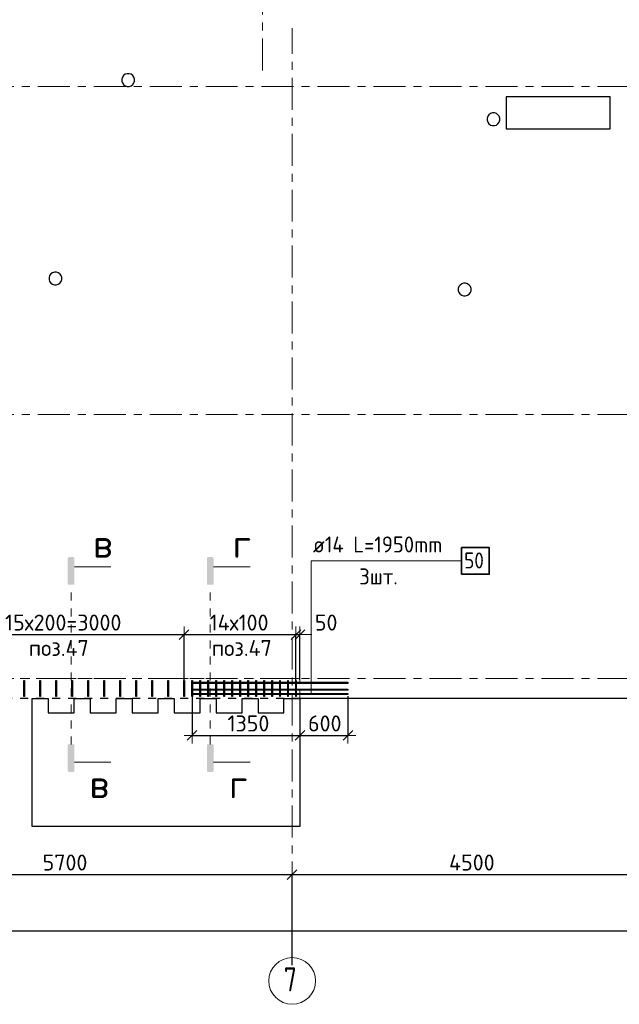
# Model space of a CAD drawing. Header units: metres. Extents: x -38 to 97, y -15 to 21.
# Tile 3 of 205: x 16.04 to 23.55, y -4.07 to 8.23. Entities that reach past the tile are written whole.
import ezdxf

# ---------------------------------------------------------------- set-up
doc = ezdxf.new("R2010")
doc.units = ezdxf.units.M
doc.header["$PDMODE"] = 65
for name, pattern in [('______11', [0.5, 0.4, -0.05, 0, -0.05]), ('______2', [0.0405, 0.03, -0.0105]), ('______3', [0.075, 0.06, -0.015]), ('______5', [1.1, 0.8, -0.1, 0.1, -0.1]), ('______9', [0.015, 0, -0.015])]:
    doc.linetypes.add(name, pattern=pattern)
for name, color, linetype, lineweight in [('XR$1$Осевая линия (1)', 7, '______5', 13), ('XR$1$Размерная линия (1)', 7, 'Continuous', 13), ('XR$5$Арм.стержн. Доп. арматура', 180, 'Continuous', 35), ('XR$5$Арм.стержн. Хомут', 240, 'Continuous', 35), ('XR$5$Балка (1)', 7, '______3', 13), ('XR$5$Перекрытие (1)', 7, 'Continuous', 35), ('XR$5$Размерная линия (1)', 7, 'Continuous', 13), ('XR$5$Текст_ общее_1', 7, 'Continuous', 13)]:
    doc.layers.add(name, color=color, linetype=linetype, lineweight=lineweight)
doc.styles.add('ISOCPEUR', font='txt')
doc.dimstyles.new('DIMSTYLE_3', dxfattribs={"dimtxt": 0.2, "dimasz": 0.2, "dimexe": 0, "dimexo": 0, "dimgap": 0.1, "dimtad": 2, "dimdec": 0, "dimlfac": 1000, "dimrnd": 5, "dimzin": 12, "dimdsep": 46, "dimtxsty": 'ISOCPEUR', "dimblk1": 'ALL_ML_STRICH', "dimblk2": 'ALL_ML_STRICH', "dimsah": 1, "dimcen": 0, "dimclrd": 7, "dimclre": 256, "dimclrt": 7, "dimadec": 0, "dimazin": 0, "dimtfac": 1, "dimtdec": 0, "dimtix": 1, "dimtmove": 2, "dimatfit": 3, "dimfxl": 0, "dimtzin": 0, "dimlwd": 0, "dimlwe": -3, "dimarcsym": 0})
doc.dimstyles.new('DIMSTYLE_36', dxfattribs={"dimtxt": 0.2, "dimasz": 0.2, "dimexe": 0, "dimexo": 0, "dimgap": 0.1, "dimtad": 2, "dimdec": 0, "dimlfac": 1000, "dimrnd": 5, "dimzin": 12, "dimdsep": 46, "dimtxsty": 'ISOCPEUR', "dimblk1": 'ALL_ML_STRICH', "dimblk2": 'ALL_ML_STRICH', "dimsah": 1, "dimcen": 0, "dimclrd": 7, "dimclre": 256, "dimclrt": 7, "dimadec": 0, "dimazin": 0, "dimtfac": 1, "dimtdec": 0, "dimtix": 1, "dimtmove": 2, "dimatfit": 3, "dimfxl": 0, "dimtvp": 1.2, "dimtzin": 0, "dimlwd": 0, "dimlwe": -3, "dimarcsym": 0})

# ---------------------------------------------------------------- blocks, each defined once
blk = doc.blocks.new('ALL_ML_STRICH')
at = {"color": 0, "linetype": 'ByBlock', "lineweight": -2}
for p, q in [((-1, 0), (0.5, 0)), ((-0.3, -0.3), (0.3, 0.3)), ((0, -0.5), (0, 0.5))]:
    blk.add_line(p, q, dxfattribs=at)
blk = doc.blocks.new('*D11')
at = {"layer": 'DEFPOINTS', "color": 7, "linetype": 'Continuous', "lineweight": 13, "transparency": 33554687}
for p in [(0.5, -3.103), (0.5, -3.156), (61.6, -3.14)]:
    blk.add_point(p, dxfattribs=at)
at = {"layer": 'XR$1$Размерная линия (1)', "color": 9, "linetype": 'Continuous', "lineweight": -2, "true_color": 0xc7c7c7, "transparency": 33554687}
for p, q in [((0.5, -3.123), (0.5, -3.156)), ((61.6, -3.156), (61.6, -3.156))]:
    blk.add_line(p, q, dxfattribs=at)
at = {"layer": 'XR$1$Размерная линия (1)', "color": 7, "linetype": 'Continuous', "lineweight": -2, "transparency": 33554687}
blk.add_line((0.5, -3.156), (61.6, -3.156), dxfattribs=at)
at = {"layer": 'XR$1$Размерная линия (1)', "color": 7, "linetype": 'Continuous', "lineweight": 13, "transparency": 33554687, "xscale": 0.2, "yscale": 0.2, "zscale": 0.2, "rotation": 180}
blk.add_blockref('ALL_ML_STRICH', (0.5, -3.156), dxfattribs=at)
at = {"layer": 'XR$1$Размерная линия (1)', "color": 7, "linetype": 'Continuous', "lineweight": 13, "transparency": 33554687, "xscale": 0.2, "yscale": 0.2, "zscale": 0.2}
blk.add_blockref('ALL_ML_STRICH', (61.6, -3.156), dxfattribs=at)
at = {"layer": 'XR$1$Размерная линия (1)', "color": 7, "linetype": 'Continuous', "lineweight": 13, "transparency": 33554687, "insert": (31.1, -3.006), "char_height": 0.2, "width": 1, "attachment_point": 5, "style": 'ISOCPEUR'}
blk.add_mtext('\\A1;{61100}', dxfattribs=at)
blk = doc.blocks.new('*D15')
at = {"layer": 'DEFPOINTS', "color": 7, "linetype": 'Continuous', "lineweight": 13, "transparency": 33554687}
for p in [(13.75, -2.452), (13.75, -3.513), (19.45, -3.607)]:
    blk.add_point(p, dxfattribs=at)
at = {"layer": 'XR$1$Размерная линия (1)', "color": 9, "linetype": 'Continuous', "lineweight": -2, "true_color": 0xc7c7c7, "transparency": 33554687}
for p, q in [((13.75, -3.493), (13.75, -2.452)), ((19.45, -3.587), (19.45, -2.452))]:
    blk.add_line(p, q, dxfattribs=at)
at = {"layer": 'XR$1$Размерная линия (1)', "color": 7, "linetype": 'Continuous', "lineweight": -2, "transparency": 33554687}
blk.add_line((13.75, -2.452), (19.45, -2.452), dxfattribs=at)
at = {"layer": 'XR$1$Размерная линия (1)', "color": 7, "linetype": 'Continuous', "lineweight": 13, "transparency": 33554687, "xscale": 0.2, "yscale": 0.2, "zscale": 0.2, "rotation": 180}
blk.add_blockref('ALL_ML_STRICH', (13.75, -2.452), dxfattribs=at)
at = {"layer": 'XR$1$Размерная линия (1)', "color": 7, "linetype": 'Continuous', "lineweight": 13, "transparency": 33554687, "xscale": 0.2, "yscale": 0.2, "zscale": 0.2}
blk.add_blockref('ALL_ML_STRICH', (19.45, -2.452), dxfattribs=at)
at = {"layer": 'XR$1$Размерная линия (1)', "color": 7, "linetype": 'Continuous', "lineweight": 13, "transparency": 33554687, "insert": (16.61, -2.302), "char_height": 0.2, "width": 0.8, "attachment_point": 5, "style": 'ISOCPEUR'}
blk.add_mtext('\\A1;{5700}', dxfattribs=at)
blk = doc.blocks.new('*D16')
at = {"layer": 'DEFPOINTS', "color": 7, "linetype": 'Continuous', "lineweight": 13, "transparency": 33554687}
for p in [(19.45, -2.452), (23.95, -3.521), (19.45, -3.607)]:
    blk.add_point(p, dxfattribs=at)
at = {"layer": 'XR$1$Размерная линия (1)', "color": 9, "linetype": 'Continuous', "lineweight": -2, "true_color": 0xc7c7c7, "transparency": 33554687}
for p, q in [((19.45, -3.587), (19.45, -2.452)), ((23.95, -3.501), (23.95, -2.452))]:
    blk.add_line(p, q, dxfattribs=at)
at = {"layer": 'XR$1$Размерная линия (1)', "color": 7, "linetype": 'Continuous', "lineweight": -2, "transparency": 33554687}
blk.add_line((19.45, -2.452), (23.95, -2.452), dxfattribs=at)
at = {"layer": 'XR$1$Размерная линия (1)', "color": 7, "linetype": 'Continuous', "lineweight": 13, "transparency": 33554687, "xscale": 0.2, "yscale": 0.2, "zscale": 0.2, "rotation": 180}
blk.add_blockref('ALL_ML_STRICH', (19.45, -2.452), dxfattribs=at)
at = {"layer": 'XR$1$Размерная линия (1)', "color": 7, "linetype": 'Continuous', "lineweight": 13, "transparency": 33554687, "xscale": 0.2, "yscale": 0.2, "zscale": 0.2}
blk.add_blockref('ALL_ML_STRICH', (23.95, -2.452), dxfattribs=at)
at = {"layer": 'XR$1$Размерная линия (1)', "color": 7, "linetype": 'Continuous', "lineweight": 13, "transparency": 33554687, "insert": (21.7, -2.302), "char_height": 0.2, "width": 0.8, "attachment_point": 5, "style": 'ISOCPEUR'}
blk.add_mtext('\\A1;{4500}', dxfattribs=at)
blk = doc.blocks.new('*D600')
at = {"layer": 'DEFPOINTS', "color": 7, "linetype": 'Continuous', "lineweight": 13, "transparency": 33554687}
for p in [(18.2, -0.202), (19.55, -0.25), (18.2, -0.713)]:
    blk.add_point(p, dxfattribs=at)
at = {"layer": 'XR$5$Размерная линия (1)', "color": 9, "linetype": 'Continuous', "lineweight": -2, "true_color": 0xc7c7c7, "transparency": 33554687}
for p, q in [((18.2, -0.222), (18.2, -0.713)), ((19.55, -0.27), (19.55, -0.713))]:
    blk.add_line(p, q, dxfattribs=at)
at = {"layer": 'XR$5$Размерная линия (1)', "color": 7, "linetype": 'Continuous', "lineweight": -2, "transparency": 33554687}
blk.add_line((18.2, -0.713), (19.55, -0.713), dxfattribs=at)
at = {"layer": 'XR$5$Размерная линия (1)', "color": 7, "linetype": 'Continuous', "lineweight": 13, "transparency": 33554687, "xscale": 0.2, "yscale": 0.2, "zscale": 0.2, "rotation": 180}
blk.add_blockref('ALL_ML_STRICH', (18.2, -0.713), dxfattribs=at)
at = {"layer": 'XR$5$Размерная линия (1)', "color": 7, "linetype": 'Continuous', "lineweight": 13, "transparency": 33554687, "xscale": 0.2, "yscale": 0.2, "zscale": 0.2}
blk.add_blockref('ALL_ML_STRICH', (19.55, -0.713), dxfattribs=at)
at = {"layer": 'XR$5$Размерная линия (1)', "color": 7, "linetype": 'Continuous', "lineweight": 13, "transparency": 33554687, "insert": (18.905, -0.563), "char_height": 0.2, "width": 0.8, "attachment_point": 5, "style": 'ISOCPEUR'}
blk.add_mtext('\\A1;{1350}', dxfattribs=at)
blk = doc.blocks.new('*D601')
at = {"layer": 'DEFPOINTS', "color": 7, "linetype": 'Continuous', "lineweight": 13, "transparency": 33554687}
for p in [(20.15, -0.202), (19.55, -0.25), (19.55, -0.713)]:
    blk.add_point(p, dxfattribs=at)
at = {"layer": 'XR$5$Размерная линия (1)', "color": 9, "linetype": 'Continuous', "lineweight": -2, "true_color": 0xc7c7c7, "transparency": 33554687}
for p, q in [((20.15, -0.222), (20.15, -0.713)), ((19.55, -0.27), (19.55, -0.713))]:
    blk.add_line(p, q, dxfattribs=at)
at = {"layer": 'XR$5$Размерная линия (1)', "color": 7, "linetype": 'Continuous', "lineweight": -2, "transparency": 33554687}
blk.add_line((19.55, -0.713), (20.15, -0.713), dxfattribs=at)
at = {"layer": 'XR$5$Размерная линия (1)', "color": 7, "linetype": 'Continuous', "lineweight": 13, "transparency": 33554687, "xscale": 0.2, "yscale": 0.2, "zscale": 0.2, "rotation": 180}
blk.add_blockref('ALL_ML_STRICH', (19.55, -0.713), dxfattribs=at)
at = {"layer": 'XR$5$Размерная линия (1)', "color": 7, "linetype": 'Continuous', "lineweight": 13, "transparency": 33554687, "xscale": 0.2, "yscale": 0.2, "zscale": 0.2}
blk.add_blockref('ALL_ML_STRICH', (20.15, -0.713), dxfattribs=at)
at = {"layer": 'XR$5$Размерная линия (1)', "color": 7, "linetype": 'Continuous', "lineweight": 13, "transparency": 33554687, "insert": (19.86, -0.563), "char_height": 0.2, "width": 0.6, "attachment_point": 5, "style": 'ISOCPEUR'}
blk.add_mtext('\\A1;{600}', dxfattribs=at)
blk = doc.blocks.new('*D604')
at = {"layer": 'DEFPOINTS', "color": 7, "linetype": 'Continuous', "lineweight": 13, "transparency": 33554687}
for p in [(15.1, 0.548), (15.1, -0.059), (18.1, -0.066)]:
    blk.add_point(p, dxfattribs=at)
at = {"layer": 'XR$5$Размерная линия (1)', "color": 9, "linetype": 'Continuous', "lineweight": -2, "true_color": 0xc7c7c7, "transparency": 33554687}
for p, q in [((15.1, -0.039), (15.1, 0.548)), ((18.1, -0.046), (18.1, 0.548))]:
    blk.add_line(p, q, dxfattribs=at)
at = {"layer": 'XR$5$Размерная линия (1)', "color": 7, "linetype": 'Continuous', "lineweight": -2, "transparency": 33554687}
blk.add_line((15.1, 0.548), (18.1, 0.548), dxfattribs=at)
at = {"layer": 'XR$5$Размерная линия (1)', "color": 7, "linetype": 'Continuous', "lineweight": 13, "transparency": 33554687, "xscale": 0.2, "yscale": 0.2, "zscale": 0.2, "rotation": 180}
blk.add_blockref('ALL_ML_STRICH', (15.1, 0.548), dxfattribs=at)
at = {"layer": 'XR$5$Размерная линия (1)', "color": 7, "linetype": 'Continuous', "lineweight": 13, "transparency": 33554687, "xscale": 0.2, "yscale": 0.2, "zscale": 0.2}
blk.add_blockref('ALL_ML_STRICH', (18.1, 0.548), dxfattribs=at)
at = {"layer": 'XR$5$Размерная линия (1)', "color": 7, "linetype": 'Continuous', "lineweight": 13, "transparency": 33554687, "insert": (15.86, 0.798), "char_height": 0.2, "width": 0.01, "attachment_point": 1, "line_spacing_factor": 0.60241, "style": 'ISOCPEUR'}
blk.add_mtext('15х200=3000', dxfattribs=at)
blk = doc.blocks.new('*D605')
at = {"layer": 'DEFPOINTS', "color": 7, "linetype": 'Continuous', "lineweight": 13, "transparency": 33554687}
for p in [(18.1, 0.548), (18.1, -0.066), (19.5, -0.089)]:
    blk.add_point(p, dxfattribs=at)
at = {"layer": 'XR$5$Размерная линия (1)', "color": 9, "linetype": 'Continuous', "lineweight": -2, "true_color": 0xc7c7c7, "transparency": 33554687}
for p, q in [((18.1, -0.046), (18.1, 0.548)), ((19.5, -0.069), (19.5, 0.548))]:
    blk.add_line(p, q, dxfattribs=at)
at = {"layer": 'XR$5$Размерная линия (1)', "color": 7, "linetype": 'Continuous', "lineweight": -2, "transparency": 33554687}
blk.add_line((18.1, 0.548), (19.5, 0.548), dxfattribs=at)
at = {"layer": 'XR$5$Размерная линия (1)', "color": 7, "linetype": 'Continuous', "lineweight": 13, "transparency": 33554687, "xscale": 0.2, "yscale": 0.2, "zscale": 0.2, "rotation": 180}
blk.add_blockref('ALL_ML_STRICH', (18.1, 0.548), dxfattribs=at)
at = {"layer": 'XR$5$Размерная линия (1)', "color": 7, "linetype": 'Continuous', "lineweight": 13, "transparency": 33554687, "xscale": 0.2, "yscale": 0.2, "zscale": 0.2}
blk.add_blockref('ALL_ML_STRICH', (19.5, 0.548), dxfattribs=at)
at = {"layer": 'XR$5$Размерная линия (1)', "color": 7, "linetype": 'Continuous', "lineweight": 13, "transparency": 33554687, "insert": (18.42, 0.798), "char_height": 0.2, "width": 0.01, "attachment_point": 1, "line_spacing_factor": 0.60241, "style": 'ISOCPEUR'}
blk.add_mtext('14х100', dxfattribs=at)
blk = doc.blocks.new('*D606')
at = {"layer": 'DEFPOINTS', "color": 7, "linetype": 'Continuous', "lineweight": 13, "transparency": 33554687}
for p in [(19.5, 0.548), (19.5, -0.089), (19.55, -0.037)]:
    blk.add_point(p, dxfattribs=at)
at = {"layer": 'XR$5$Размерная линия (1)', "color": 9, "linetype": 'Continuous', "lineweight": -2, "true_color": 0xc7c7c7, "transparency": 33554687}
for p, q in [((19.5, -0.069), (19.5, 0.548)), ((19.55, -0.017), (19.55, 0.548))]:
    blk.add_line(p, q, dxfattribs=at)
at = {"layer": 'XR$5$Размерная линия (1)', "color": 7, "linetype": 'Continuous', "lineweight": -2, "transparency": 33554687}
blk.add_line((19.5, 0.548), (19.55, 0.548), dxfattribs=at)
at = {"layer": 'XR$5$Размерная линия (1)', "color": 7, "linetype": 'Continuous', "lineweight": 13, "transparency": 33554687, "xscale": 0.2, "yscale": 0.2, "zscale": 0.2}
blk.add_blockref('ALL_ML_STRICH', (19.55, 0.548), dxfattribs=at)
at = {"layer": 'XR$5$Размерная линия (1)', "color": 7, "linetype": 'Continuous', "lineweight": 13, "transparency": 33554687, "xscale": 0.2, "yscale": 0.2, "zscale": 0.2, "rotation": 180}
blk.add_blockref('ALL_ML_STRICH', (19.5, 0.548), dxfattribs=at)
at = {"layer": 'XR$5$Размерная линия (1)', "color": 7, "linetype": 'Continuous', "lineweight": 13, "transparency": 33554687, "insert": (19.877, 0.698), "char_height": 0.2, "width": 0.4, "attachment_point": 5, "style": 'ISOCPEUR'}
blk.add_mtext('\\A1;{50}', dxfattribs=at)

msp = doc.modelspace()

# ---------------------------------------------------------------- hatches: boundary and pattern name
at = {"linetype": 'Continuous', "lineweight": 25, "true_color": 0x000000, "transparency": 33554687}
for points in [[(16.7285, 1.4992), (16.728, 1.5017), (16.7271, 1.5041), (16.726, 1.5064), (16.7246, 1.5086), (16.7229, 1.5105), (16.721, 1.5122), (16.7189, 1.5136), (16.7166, 1.5147), (16.7141, 1.5155), (16.7116, 1.516), (16.7091, 1.5162), (16.6646, 1.5162), (16.662, 1.516), (16.6595, 1.5155), (16.6571, 1.5147), (16.6548, 1.5136), (16.6527, 1.5122), (16.6508, 1.5105), (16.6491, 1.5086), (16.6476, 1.5064), (16.6465, 1.5041), (16.6457, 1.5017), (16.6452, 1.4992), (16.645, 1.4967), (16.645, 1.1717), (16.7286, 1.1717), (16.7286, 1.4967)], [(18.4685, 1.4992), (18.468, 1.5017), (18.4671, 1.5041), (18.466, 1.5064), (18.4646, 1.5086), (18.4629, 1.5105), (18.461, 1.5122), (18.4589, 1.5136), (18.4566, 1.5147), (18.4541, 1.5155), (18.4516, 1.516), (18.4491, 1.5162), (18.4046, 1.5162), (18.402, 1.516), (18.3995, 1.5155), (18.3971, 1.5147), (18.3948, 1.5136), (18.3927, 1.5122), (18.3908, 1.5105), (18.3891, 1.5086), (18.3876, 1.5064), (18.3865, 1.5041), (18.3857, 1.5017), (18.3852, 1.4992), (18.385, 1.4967), (18.385, 1.1717), (18.4686, 1.1717), (18.4686, 1.4967)], [(16.7285, -1.1538), (16.7286, -1.1512), (16.7286, -0.8262), (16.645, -0.8262), (16.645, -1.1512), (16.6452, -1.1538), (16.6457, -1.1563), (16.6465, -1.1587), (16.6476, -1.161), (16.6491, -1.1631), (16.6508, -1.165), (16.6527, -1.1667), (16.6548, -1.1681), (16.6571, -1.1693), (16.6595, -1.1701), (16.662, -1.1706), (16.6646, -1.1708), (16.7091, -1.1708), (16.7116, -1.1706), (16.7141, -1.1701), (16.7166, -1.1693), (16.7189, -1.1681), (16.721, -1.1667), (16.7229, -1.165), (16.7246, -1.1631), (16.726, -1.161), (16.7271, -1.1587), (16.728, -1.1563)], [(18.4685, -1.1538), (18.4686, -1.1512), (18.4686, -0.8262), (18.385, -0.8262), (18.385, -1.1512), (18.3852, -1.1538), (18.3857, -1.1563), (18.3865, -1.1587), (18.3876, -1.161), (18.3891, -1.1631), (18.3908, -1.165), (18.3927, -1.1667), (18.3948, -1.1681), (18.3971, -1.1693), (18.3995, -1.1701), (18.402, -1.1706), (18.4046, -1.1708), (18.4491, -1.1708), (18.4516, -1.1706), (18.4541, -1.1701), (18.4566, -1.1693), (18.4589, -1.1681), (18.461, -1.1667), (18.4629, -1.165), (18.4646, -1.1631), (18.466, -1.161), (18.4671, -1.1587), (18.468, -1.1563)]]:
    msp.add_hatch(color=18, dxfattribs=at).paths.add_polyline_path(points)

# ---------------------------------------------------------------- linework, layer by layer
at = {"color": 7, "linetype": 'Continuous', "lineweight": 13, "transparency": 33554687}
for p, q in [((16.7286, 1.3947), (17.1854, 1.3947)), ((18.4686, 1.3947), (18.9254, 1.3947)), ((16.7286, -1.0492), (17.1854, -1.0492)), ((18.4686, -1.0492), (18.9254, -1.0492))]:
    msp.add_line(p, q, dxfattribs=at)
at = {"color": 7, "linetype": '______9', "lineweight": 13, "transparency": 33554687}
for p, q in [((16.6868, -0.8262), (16.6868, 1.1717)), ((18.4268, -0.8262), (18.4268, 1.1717))]:
    msp.add_line(p, q, dxfattribs=at)
at = {"layer": 'XR$1$Осевая линия (1)', "color": 253, "linetype": '______11', "lineweight": 13, "true_color": 0xa0a0a0, "transparency": 33554687}
for p, q in [((19.08, 7.6), (19.08, 19.78)), ((19.45, -3.39), (19.45, 8.13)), ((-2.63, 7.4), (62.6, 7.4)), ((-2.63, 3.3), (62.6, 3.3)), ((-2.63, 0), (62.6, 0))]:
    msp.add_line(p, q, dxfattribs=at)
at = {"layer": 'XR$1$Осевая линия (1)', "color": 7, "linetype": 'Continuous', "lineweight": 13, "transparency": 33554687}
msp.add_circle((19.4524, -3.7819), 0.2924, dxfattribs=at)
at = {"layer": 'XR$5$Арм.стержн. Доп. арматура', "color": 7, "linetype": 'Continuous', "lineweight": 13, "transparency": 33554687}
for q in [(19.6909, -0.1948), (19.6909, -0.0548), (21.5709, 1.4679), (19.6909, -0.1397)]:
    msp.add_line((19.6909, 1.4679), q, dxfattribs=at)
at = {"layer": 'XR$5$Арм.стержн. Доп. арматура', "color": 7, "linetype": 'Continuous', "lineweight": 35, "transparency": 33554687}
msp.add_lwpolyline([(21.5709, 1.3012), (21.9176, 1.3012), (21.9176, 1.6345), (21.5709, 1.6345), (21.5709, 1.3012)], dxfattribs=at)
at = {"layer": 'XR$5$Арм.стержн. Доп. арматура', "color": 7, "linetype": 'Continuous', "lineweight": 25, "transparency": 33554687}
for points in [[(20.15, -0.0618), (18.2, -0.0618), (18.2, -0.0478), (20.15, -0.0478), (20.15, -0.0618)], [(20.15, -0.1467), (18.2, -0.1467), (18.2, -0.1327), (20.15, -0.1327), (20.15, -0.1467)], [(20.15, -0.2018), (18.2, -0.2018), (18.2, -0.1878), (20.15, -0.1878), (20.15, -0.2018)]]:
    msp.add_lwpolyline(points, dxfattribs=at)
at = {"layer": 'XR$5$Арм.стержн. Хомут', "color": 40, "linetype": 'Continuous', "lineweight": 25, "transparency": 33554687}
for points in [[(16.0961, -0.2248), (16.0961, -0.0247), (16.1041, -0.0247), (16.1041, -0.2248), (16.0961, -0.2248)], [(16.2961, -0.2248), (16.2961, -0.0247), (16.3041, -0.0247), (16.3041, -0.2248), (16.2961, -0.2248)], [(16.4961, -0.2248), (16.4961, -0.0247), (16.5041, -0.0247), (16.5041, -0.2248), (16.4961, -0.2248)], [(16.6961, -0.2248), (16.6961, -0.0247), (16.7041, -0.0247), (16.7041, -0.2248), (16.6961, -0.2248)], [(16.8961, -0.2248), (16.8961, -0.0247), (16.9041, -0.0247), (16.9041, -0.2248), (16.8961, -0.2248)], [(17.0961, -0.2248), (17.0961, -0.0247), (17.1041, -0.0247), (17.1041, -0.2248), (17.0961, -0.2248)], [(17.2961, -0.2248), (17.2961, -0.0247), (17.3041, -0.0247), (17.3041, -0.2248), (17.2961, -0.2248)], [(17.4961, -0.2248), (17.4961, -0.0247), (17.5041, -0.0247), (17.5041, -0.2248), (17.4961, -0.2248)], [(17.6961, -0.2248), (17.6961, -0.0247), (17.7041, -0.0247), (17.7041, -0.2248), (17.6961, -0.2248)], [(17.8961, -0.2248), (17.8961, -0.0247), (17.9041, -0.0247), (17.9041, -0.2248), (17.8961, -0.2248)], [(18.096, -0.2248), (18.096, -0.0247), (18.104, -0.0247), (18.104, -0.2248), (18.096, -0.2248)], [(18.196, -0.2248), (18.196, -0.0247), (18.204, -0.0247), (18.204, -0.2248), (18.196, -0.2248)], [(18.296, -0.2248), (18.296, -0.0247), (18.304, -0.0247), (18.304, -0.2248), (18.296, -0.2248)], [(18.396, -0.2248), (18.396, -0.0247), (18.404, -0.0247), (18.404, -0.2248), (18.396, -0.2248)], [(18.496, -0.2248), (18.496, -0.0247), (18.504, -0.0247), (18.504, -0.2248), (18.496, -0.2248)], [(18.596, -0.2248), (18.596, -0.0247), (18.604, -0.0247), (18.604, -0.2248), (18.596, -0.2248)], [(18.696, -0.2248), (18.696, -0.0247), (18.704, -0.0247), (18.704, -0.2248), (18.696, -0.2248)], [(18.796, -0.2248), (18.796, -0.0247), (18.804, -0.0247), (18.804, -0.2248), (18.796, -0.2248)], [(18.896, -0.2248), (18.896, -0.0247), (18.904, -0.0247), (18.904, -0.2248), (18.896, -0.2248)], [(18.996, -0.2248), (18.996, -0.0247), (19.004, -0.0247), (19.004, -0.2248), (18.996, -0.2248)], [(19.096, -0.2248), (19.096, -0.0247), (19.104, -0.0247), (19.104, -0.2248), (19.096, -0.2248)], [(19.196, -0.2248), (19.196, -0.0247), (19.204, -0.0247), (19.204, -0.2248), (19.196, -0.2248)], [(19.296, -0.2248), (19.296, -0.0247), (19.304, -0.0247), (19.304, -0.2248), (19.296, -0.2248)], [(19.396, -0.2248), (19.396, -0.0247), (19.404, -0.0247), (19.404, -0.2248), (19.396, -0.2248)], [(19.496, -0.2248), (19.496, -0.0247), (19.504, -0.0247), (19.504, -0.2248), (19.496, -0.2248)]]:
    msp.add_lwpolyline(points, dxfattribs=at)
at = {"layer": 'XR$5$Балка (1)', "color": 7, "linetype": '______2', "lineweight": 18, "transparency": 33554687}
for p, q in [((19.55, 0.0002), (13.6501, 0.0002)), ((19.55, -0.2495), (19.55, 0.0002))]:
    msp.add_line(p, q, dxfattribs=at)
at = {"layer": 'XR$5$Балка (1)', "color": 7, "linetype": '______2', "lineweight": 25, "transparency": 33554687}
msp.add_line((19.55, -0.2498), (13.6501, -0.2498), dxfattribs=at)
at = {"layer": 'XR$5$Перекрытие (1)', "color": 7, "linetype": 'Continuous', "lineweight": 25, "transparency": 33554687}
for p, q in [((17.3281, 7.5169), (17.3203, 7.4929)), ((17.343, 7.5373), (17.3281, 7.5169)), ((17.3634, 7.5521), (17.343, 7.5373)), ((17.3874, 7.5599), (17.3634, 7.5521)), ((17.4126, 7.5599), (17.3874, 7.5599)), ((17.4366, 7.5521), (17.4126, 7.5599)), ((17.457, 7.5373), (17.4366, 7.5521)), ((17.4719, 7.5169), (17.457, 7.5373)), ((17.4797, 7.4929), (17.4719, 7.5169)), ((17.3203, 7.4929), (17.3203, 7.4676)), ((17.3203, 7.4676), (17.3281, 7.4436)), ((17.3281, 7.4436), (17.343, 7.4232)), ((17.343, 7.4232), (17.3634, 7.4084)), ((17.3634, 7.4084), (17.3874, 7.4006)), ((17.3874, 7.4006), (17.4126, 7.4006)), ((17.4126, 7.4006), (17.4366, 7.4084)), ((17.4366, 7.4084), (17.457, 7.4232)), ((17.457, 7.4232), (17.4719, 7.4436)), ((17.4719, 7.4436), (17.4797, 7.4676)), ((17.4797, 7.4676), (17.4797, 7.4929)), ((23.4299, 7.2702), (22.1299, 7.27)), ((22.1299, 7.27), (22.13, 6.87)), ((23.43, 6.8702), (23.4299, 7.2702)), ((21.898, 7.0269), (21.8902, 7.0029)), ((21.9129, 7.0473), (21.898, 7.0269)), ((21.9333, 7.0621), (21.9129, 7.0473)), ((21.9573, 7.0699), (21.9333, 7.0621)), ((21.9825, 7.0699), (21.9573, 7.0699)), ((22.0065, 7.0621), (21.9825, 7.0699)), ((22.027, 7.0473), (22.0065, 7.0621)), ((22.0418, 7.0269), (22.027, 7.0473)), ((22.0496, 7.0029), (22.0418, 7.0269)), ((21.8902, 7.0029), (21.8902, 6.9776)), ((21.8902, 6.9776), (21.898, 6.9536)), ((21.898, 6.9536), (21.9129, 6.9332)), ((21.9129, 6.9332), (21.9333, 6.9184)), ((21.9333, 6.9184), (21.9573, 6.9106)), ((21.9573, 6.9106), (21.9825, 6.9106)), ((21.9825, 6.9106), (22.0065, 6.9184)), ((22.0065, 6.9184), (22.027, 6.9332)), ((22.027, 6.9332), (22.0418, 6.9536)), ((22.0418, 6.9536), (22.0496, 6.9776)), ((22.0496, 6.9776), (22.0496, 7.0029)), ((22.13, 6.87), (23.43, 6.8702)), ((16.4329, 5.0572), (16.4181, 5.0368)), ((16.4533, 5.072), (16.4329, 5.0572)), ((16.4773, 5.0798), (16.4533, 5.072)), ((16.5026, 5.0798), (16.4773, 5.0798)), ((16.5266, 5.072), (16.5026, 5.0798)), ((16.547, 5.0572), (16.5266, 5.072)), ((16.5618, 5.0368), (16.547, 5.0572)), ((16.4181, 5.0368), (16.4103, 5.0128)), ((16.4103, 5.0128), (16.4103, 4.9876)), ((16.4103, 4.9876), (16.4181, 4.9636)), ((16.4181, 4.9636), (16.4329, 4.9431)), ((16.4329, 4.9431), (16.4533, 4.9283)), ((16.4533, 4.9283), (16.4773, 4.9205)), ((16.5026, 4.9205), (16.5266, 4.9283)), ((16.5266, 4.9283), (16.547, 4.9431)), ((16.547, 4.9431), (16.5618, 4.9636)), ((16.5696, 5.0128), (16.5618, 5.0368)), ((16.5618, 4.9636), (16.5696, 4.9876)), ((16.5696, 4.9876), (16.5696, 5.0128)), ((21.5733, 4.9328), (21.5528, 4.918)), ((21.5973, 4.9406), (21.5733, 4.9328)), ((21.6225, 4.9406), (21.5973, 4.9406)), ((21.6465, 4.9328), (21.6225, 4.9406)), ((21.6669, 4.918), (21.6465, 4.9328)), ((16.4773, 4.9205), (16.5026, 4.9205)), ((21.538, 4.8976), (21.5302, 4.8736)), ((21.5302, 4.8736), (21.5302, 4.8483)), ((21.5302, 4.8483), (21.538, 4.8243)), ((21.5528, 4.918), (21.538, 4.8976)), ((21.538, 4.8243), (21.5528, 4.8039)), ((21.5528, 4.8039), (21.5733, 4.7891)), ((21.6465, 4.7891), (21.6669, 4.8039)), ((21.6817, 4.8976), (21.6669, 4.918)), ((21.6669, 4.8039), (21.6817, 4.8243)), ((21.6895, 4.8736), (21.6817, 4.8976)), ((21.6817, 4.8243), (21.6895, 4.8483)), ((21.6895, 4.8483), (21.6895, 4.8736)), ((21.5733, 4.7891), (21.5973, 4.7813)), ((21.5973, 4.7813), (21.6225, 4.7813)), ((21.6225, 4.7813), (21.6465, 4.7891)), ((16.1997, -0.4299), (16.1997, -0.2499)), ((16.1997, -0.2499), (16.3997, -0.2499)), ((16.3997, -0.2499), (16.3997, -0.4299)), ((16.7247, -0.4299), (16.7247, -0.2499)), ((16.7247, -0.2499), (16.9247, -0.2499)), ((16.9247, -0.2499), (16.9247, -0.4299)), ((17.2497, -0.4299), (17.2497, -0.2499)), ((17.2497, -0.2499), (17.4497, -0.2499)), ((17.4497, -0.2499), (17.4497, -0.4299)), ((17.7747, -0.4299), (17.7747, -0.2499)), ((17.7747, -0.2499), (17.9747, -0.2499)), ((17.9747, -0.2499), (17.9747, -0.4299)), ((18.2997, -0.4299), (18.2997, -0.2499)), ((18.2997, -0.2499), (18.4997, -0.2499)), ((18.4997, -0.2499), (18.4997, -0.4299)), ((18.8247, -0.4299), (18.8247, -0.2499)), ((18.8247, -0.2499), (19.0247, -0.2499)), ((19.0247, -0.2499), (19.0247, -0.4299)), ((19.3497, -0.4299), (19.3497, -0.2499)), ((19.3497, -0.2499), (19.5497, -0.2499)), ((19.5497, -0.2499), (19.5497, -0.4299)), ((32.675, -0.25), (19.55, -0.2498)), ((16.1997, -1.8498), (16.1997, -0.4299)), ((16.3997, -0.4298), (16.7247, -0.4298)), ((16.9247, -0.4298), (17.2497, -0.4298)), ((17.4497, -0.4298), (17.7747, -0.4298)), ((17.9747, -0.4298), (18.2997, -0.4298)), ((18.4997, -0.4298), (18.8247, -0.4298)), ((19.0247, -0.4298), (19.3497, -0.4298)), ((19.5497, -0.4299), (19.5497, -1.8498)), ((19.5497, -1.8498), (16.1997, -1.8498))]:
    msp.add_line(p, q, dxfattribs=at)
at = {"layer": 'XR$5$Перекрытие (1)', "color": 7, "linetype": '______2', "lineweight": 18, "transparency": 33554687}
msp.add_line((19.55, -0.2495), (19.55, -0.2498), dxfattribs=at)

# ---------------------------------------------------------------- texts
at = {"color": 7, "linetype": 'Continuous', "lineweight": 13, "transparency": 33554687, "char_height": 0.35, "width": 0.381111, "attachment_point": 5, "style": 'ISOCPEUR'}
for s, insert in [('\\A1;{\\fISOCPEUR|i0|b0;\\H0.350000;\\W1.000000;\\C7;в}\\P', (17.0827, 1.6837)), ('\\A1;{\\fISOCPEUR|i0|b0;\\H0.350000;\\W1.000000;\\C7;г}\\P', (18.8227, 1.6837)), ('\\A1;{\\fISOCPEUR|i0|b0;\\H0.350000;\\W1.000000;\\C7;в}\\P', (17.0383, -1.3215)), ('\\A1;{\\fISOCPEUR|i0|b0;\\H0.350000;\\W1.000000;\\C7;г}\\P', (18.7783, -1.3215))]:
    msp.add_mtext(s, dxfattribs=dict(at, insert=insert))
at = {"layer": 'XR$1$Осевая линия (1)', "color": 7, "linetype": 'Continuous', "lineweight": 13, "transparency": 33554687, "insert": (19.3474, -3.9124), "char_height": 0.3, "width": 0.326407, "attachment_point": 7, "style": 'ISOCPEUR'}
msp.add_mtext('\\W0.78;7', dxfattribs=at)
at = {"layer": 'XR$5$Арм.стержн. Доп. арматура', "color": 7, "linetype": 'Continuous', "lineweight": 25, "transparency": 33554687, "char_height": 0.2, "attachment_point": 7, "style": 'ISOCPEUR'}
for s, insert, width in [('\\W0.94;ø14 L=1950mm ', (19.7109, 1.5745), 1.933176), ('\\W0.87;50', (21.6043, 1.3745), 0.367208), ('\\W0.94;3шт. ', (20.2909, 1.1745), 0.774191)]:
    msp.add_mtext(s, dxfattribs=dict(at, insert=insert, width=width))
at = {"layer": 'XR$5$Текст_ общее_1', "color": 7, "linetype": 'Continuous', "lineweight": 13, "transparency": 33554687, "char_height": 0.2, "width": 0.865062, "attachment_point": 5, "style": 'ISOCPEUR'}
for insert in [(16.5315, 0.3803), (18.8215, 0.3803)]:
    msp.add_mtext('\\A1;{\\fISOCPEUR|i0|b0;\\H0.200000;\\W1.000000;\\C7;поз.47}\\P', dxfattribs=dict(at, insert=insert))

# ---------------------------------------------------------------- dimensions: what is measured, and where the dimension line sits
at = {"layer": 'XR$1$Размерная линия (1)', "color": 7, "linetype": 'Continuous', "lineweight": 13, "transparency": 33554687}
for base, p1, p2, picture, middle in [((19.45, -2.452), (13.75, -3.4932), (19.45, -3.5875), '*D15', (16.61, -2.302)), ((23.95, -2.452), (19.45, -3.5875), (23.95, -3.5008), '*D16', (21.7, -2.302)), ((61.6, -3.1563), (0.5, -3.1233), (61.6, -3.1563), '*D11', (31.1, -3.0063))]:
    dim = msp.add_linear_dim(base=base, p1=p1, p2=p2, dimstyle='DIMSTYLE_3', override={"dimpost": '<>', "dimclrd": 7, "dimclre": 9, "dimclrt": 7, "dimlwd": 0, "dimlwe": 65533}, dxfattribs=at)
    dim.commit()
    dim.dimension.update_dxf_attribs({"geometry": picture, "text_midpoint": middle, "dimtype": 160})
at = {"layer": 'XR$5$Размерная линия (1)', "color": 7, "linetype": 'Continuous', "lineweight": 13, "transparency": 33554687}
for base, p1, p2, text, picture, middle in [((18.1, 0.5484), (15.1001, -0.0387), (18.1, -0.046), '15х200=3000', '*D604', (16.6001, 0.6484)), ((19.5, 0.5484), (18.1, -0.046), (19.5, -0.0694), '14х100', '*D605', (18.8, 0.6484))]:
    dim = msp.add_linear_dim(base=base, p1=p1, p2=p2, text=text, dimstyle='DIMSTYLE_3', override={"dimpost": '<>', "dimclrd": 7, "dimclre": 9, "dimclrt": 7, "dimlwd": 0, "dimlwe": 65533}, dxfattribs=at)
    dim.commit()
    dim.dimension.update_dxf_attribs({"geometry": picture, "text_midpoint": middle, "dimtype": 160})
for base, p1, p2, dimstyle, picture, middle in [((19.55, 0.5484), (19.5, -0.0694), (19.55, -0.017), 'DIMSTYLE_36', '*D606', (19.877, 0.6985)), ((19.55, -0.7132), (18.2, -0.2218), (19.55, -0.2695), 'DIMSTYLE_3', '*D600', (18.905, -0.5632)), ((20.15, -0.7132), (19.55, -0.2695), (20.15, -0.2218), 'DIMSTYLE_3', '*D601', (19.86, -0.5632))]:
    dim = msp.add_linear_dim(base=base, p1=p1, p2=p2, dimstyle=dimstyle, override={"dimpost": '<>', "dimclrd": 7, "dimclre": 9, "dimclrt": 7, "dimlwd": 0, "dimlwe": 65533}, dxfattribs=at)
    dim.commit()
    dim.dimension.update_dxf_attribs({"geometry": picture, "text_midpoint": middle, "dimtype": 160})

doc.saveas('drawing.dxf')
